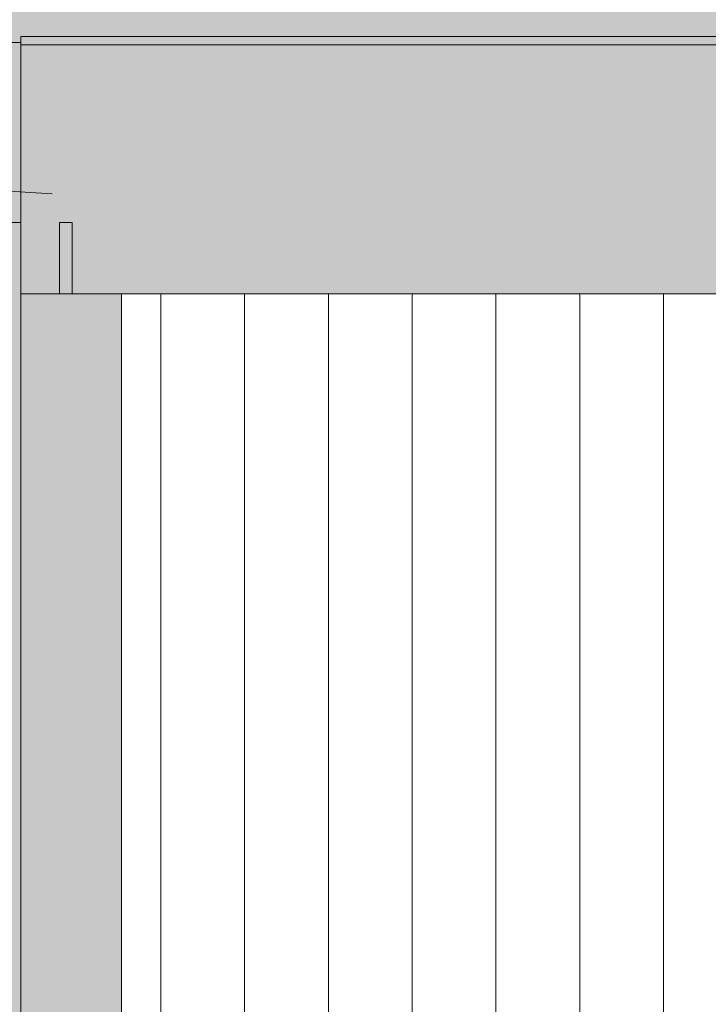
# Model space of a CAD drawing. Header units: millimetres. Extents: x 5980700 to 6194397, y -12939 to 2351883.
# Tile 97 of 124: x 6151543 to 6153187, y 1462 to 3814. Entities that reach past the tile are written whole.
import ezdxf

# ---------------------------------------------------------------- set-up
doc = ezdxf.new("R2010")
doc.units = ezdxf.units.MM
for name, color, linetype, lineweight in [('A-DETL-THIN', 151, 'Continuous', 9), ('A-FLOR', 192, 'Continuous', 18), ('A-FLOR-PATT', 8, 'Continuous', 18), ('A-ROOF', 132, 'Continuous', 9), ('A-ROOF-OTLN', 132, 'Continuous', 9), ('A-ROOF-PATT', 132, 'Continuous', 9)]:
    doc.layers.add(name, color=color, linetype=linetype, lineweight=lineweight)
pattern_1 = [(0, (0, 0), (812.8, 203.2), [33.528, -576.072, 33.528, -576.072, -3251.2]), (0, (0, 0), (812.8, 203.2), [-1219.2, 33.528, -1185.672, 33.528, -576.072, -1422.4]), (0, (0, 0), (812.8, 203.2), [-3048, 33.528, -372.872, 33.528, -982.472]), (120, (304.8, 101.6), (-582.3763620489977, 602.3054481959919), [33.52799999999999, -576.0719999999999, 33.52799999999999, -576.0719999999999, -3251.199999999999]), (120, (304.8, 101.6), (-582.3763620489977, 602.3054481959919), [-1219.2, 33.52799999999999, -1185.672, 33.52799999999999, -576.0719999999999, -1422.4]), (120, (304.8, 101.6), (-582.3763620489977, 602.3054481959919), [-3048, 33.52799999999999, -372.8719999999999, 33.52799999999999, -982.4719999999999]), (240, (406.4, 508), (-230.4236379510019, -805.5054481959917), [33.528, -576.072, 33.528, -576.072, -3251.2]), (240, (406.4, 508), (-230.4236379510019, -805.5054481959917), [-1219.2, 33.528, -1185.672, 33.528, -576.072, -1422.4]), (240, (406.4, 508), (-230.4236379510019, -805.5054481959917), [-3048, 33.528, -372.872, 33.528, -982.472])]

# ---------------------------------------------------------------- blocks, each defined once
blk = doc.blocks.new('Calha1 - Calha05-4216735-PLANTA DE CAIMENTO DE PISOS - COBERTURA')
at = {"layer": 'A-ROOF', "lineweight": 5}
h = blk.add_hatch(color=71, dxfattribs=at)
h.paths.add_polyline_path([(-15706.1148292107, -6928.341032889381), (-15706.1148292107, -6333.341032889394), (-15736.11482921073, -6333.341032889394), (-15736.11482921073, -6928.341032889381)])
h.paths.add_polyline_path([(-15736.11482921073, 3519.158967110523), (-15706.1148292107, 3519.158967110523), (-15706.1148292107, 3689.15896711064), (-15736.11482921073, 3689.15896711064)])
at = {"layer": 'A-ROOF', "color": 90, "lineweight": 5}
for p, q in [((-16336.11482921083, 3689.158967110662), (-15828.61482921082, 3689.158967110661)), ((-15736.11482921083, 3689.158967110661), (-15706.11482921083, 3689.158967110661)), ((-15736.11482921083, 3689.158967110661), (-15736.11482921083, 3519.158967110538)), ((-15706.11482921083, 3689.158967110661), (-15706.11482921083, 3519.158967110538))]:
    blk.add_line(p, q, dxfattribs=at)
blk = doc.blocks.new('BE-PMSa-MOD-ARQ-CONEXAODOFUTURO-EX-000-R_rvt-3-PLANTA DE CAIMENTO DE PISOS - COBERTURA')
at = {"layer": 'A-FLOR-PATT', "lineweight": 5}
h = blk.add_hatch(dxfattribs=at)
h.set_pattern_fill('FP_2', color=135, style=0, pattern_type=2)
h.set_pattern_definition(pattern_1)
h.paths.add_polyline_path([(-16310.38110883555, -7293.341005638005), (-15828.61484510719, -7293.341005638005), (-15828.61484510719, -3822.238729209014), (-16336.11484510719, -3822.238729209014), (-16336.11484510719, -7293.341005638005)])
h.paths.add_polyline_path([(19948.88515489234, -7293.341005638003), (19983.8851548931, -7293.341005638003), (19983.88515489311, 3759.158994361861), (19471.38515489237, 3759.158994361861), (19471.38515489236, 3149.158994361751), (19948.88515489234, 3149.158994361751), (19948.88515489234, -7165.459808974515)])
h.paths.add_polyline_path([(-16092.159078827, -7010.094961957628), (-16122.07273118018, -7002.037175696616), (-16102.65385934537, -6967.911829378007), (-16106.79077188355, -6965.513995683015), (-16126.45110687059, -6999.566694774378), (-16148.32819661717, -6977.631621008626), (-16114.31656375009, -6957.994995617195), (-16116.83204162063, -6953.642598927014), (-16150.884740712, -6973.302933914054), (-16157.31064007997, -6957.560825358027), (-16158.91202631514, -6943.368057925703), (-16119.59233792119, -6943.314490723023), (-16119.69655235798, -6938.341486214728), (-16158.91300789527, -6938.341032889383), (-16155.90582508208, -6919.887346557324), (-16150.89740315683, -6908.403027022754), (-16116.84358878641, -6928.064005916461), (-16115.09711472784, -6923.267624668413), (-16148.384740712, -6904.049004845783), (-16126.4511068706, -6882.115371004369), (-16106.79077188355, -6916.16807009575), (-16102.43610579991, -6913.656522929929), (-16122.09708469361, -6879.602708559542), (-16106.33267963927, -6873.180479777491), (-16092.159078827, -6871.587103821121), (-16092.08866546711, -6910.903367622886), (-16087.13228793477, -6910.830189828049), (-16087.13205379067, -6871.588085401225), (-16057.22188219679, -6879.658160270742), (-16076.64978924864, -6913.77678458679), (-16072.50511609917, -6916.183547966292), (-16052.84413720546, -6882.129733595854), (-16030.93341694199, -6904.049004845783), (-16064.98611603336, -6923.709339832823), (-16062.47456886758, -6928.064005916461), (-16028.42075449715, -6908.403027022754), (-16021.99855404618, -6924.167181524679), (-16020.40514975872, -6938.341032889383), (-16059.7258197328, -6938.341032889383), (-16059.62160529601, -6943.367743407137), (-16020.40613133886, -6943.368057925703), (-16023.42468336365, -6961.830657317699), (-16028.43341694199, -6973.302933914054), (-16062.48611603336, -6953.642598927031), (-16064.19862027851, -6958.458592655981), (-16030.94777953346, -6977.655974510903), (-16052.86854745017, -6999.510052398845), (-16072.50511609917, -6965.498517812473), (-16076.85751278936, -6968.013995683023), (-16057.19717780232, -7002.066694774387), (-16072.93929087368, -7008.492594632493), (-16087.13205379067, -7010.093980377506), (-16087.1679303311, -6970.774291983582), (-16092.1587388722, -6970.852443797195), (-16092.159078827, -7010.046654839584)])
h.paths.add_polyline_path([(-16089.659078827, -6950.841032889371), (-16084.659078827, -6949.50128692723), (-16080.99882478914, -6945.841032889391), (-16079.65907882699, -6940.841032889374), (-16080.99882478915, -6935.841032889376), (-16084.659078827, -6932.180778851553), (-16089.659078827, -6930.841032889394), (-16094.65907882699, -6932.180778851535), (-16098.31933286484, -6935.841032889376), (-16099.65729360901, -6940.85459296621), (-16098.31933286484, -6945.841032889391), (-16094.65907882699, -6949.50128692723), (-16092.159078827, -6950.511901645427)])
h.paths.add_polyline_path([(-16310.38110883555, -3596.685243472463), (-15828.61484510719, -3596.685243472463), (-15828.61484510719, 612.1304019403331), (-16336.11484510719, 612.130401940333), (-16336.11484510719, -3596.685243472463)])
h.paths.add_polyline_path([(-15828.61484510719, 642.1296130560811), (-15828.61484510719, 3759.158994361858), (-16341.11484510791, 3759.158994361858), (-16341.11484510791, 3329.158994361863), (-16336.11484510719, 3329.158994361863), (-16336.11484510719, 642.129613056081), (-15944.70395828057, 642.129613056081)])
h.paths.add_polyline_path([(-4243.035140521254, 1824.99702563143), (3431.38515489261, 1824.997025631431), (3431.385154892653, 3059.158994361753), (4031.385154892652, 3059.158994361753), (4031.385154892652, 3159.158994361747), (4481.289110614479, 3159.158994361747), (4481.289110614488, 3759.15899436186), (4101.385126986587, 3759.15899436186), (4101.385126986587, 4471.658994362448), (-5058.614845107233, 4471.658994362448), (-5058.614845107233, 3759.158994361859), (-5453.614845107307, 3759.158994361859), (-5453.614845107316, 3159.158994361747), (-4958.614845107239, 3159.158994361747), (-4958.614845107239, 3059.158994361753), (-4358.614845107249, 3059.158994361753), (-4358.614845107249, 1824.99702563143)])
h.paths.add_polyline_path([(19730.2121753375, 3492.703171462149), (19730.28258869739, 3436.596632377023), (19735.23896622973, 3436.669810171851), (19735.23920037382, 3492.703171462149)])
h.paths.add_polyline_path([(19730.2121753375, 3501.080341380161), (19730.2121753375, 3492.703171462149), (19735.23920037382, 3492.703171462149), (19735.23920037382, 3501.080341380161)])
h.paths.add_polyline_path([(19730.2121753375, 3304.31151965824), (19692.53716617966, 3312.699597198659), (19676.30473988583, 3321.441849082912), (19665.68035433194, 3329.505269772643), (19642.4089160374, 3358.867894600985), (19631.76938065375, 3388.860028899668), (19630.36472788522, 3409.158967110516), (19632.7999032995, 3427.289243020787), (19646.21119826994, 3461.013039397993), (19669.66035532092, 3487.181023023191), (19684.9791695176, 3497.134467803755), (19701.97829530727, 3503.739754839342), (19730.2121753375, 3509.006414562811), (19730.22133741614, 3501.080341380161), (19735.23920037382, 3501.080341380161), (19735.23920037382, 3509.005750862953), (19772.86414246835, 3500.628229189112), (19789.14193540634, 3491.861983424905), (19800.2375084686, 3483.224519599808), (19823.0279788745, 3454.426273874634), (19833.65497002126, 3424.457905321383), (19835.05895908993, 3404.131942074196), (19832.62372462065, 3386.026705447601), (19819.19963560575, 3352.28308457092), (19795.78487988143, 3326.151170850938), (19780.46892569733, 3316.196228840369), (19763.48570359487, 3309.585170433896), (19735.23920037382, 3305.50931548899), (19735.2033238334, 3376.725708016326), (19730.21251529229, 3376.647556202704), (19730.2121753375, 3306.038765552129)])
h.paths.add_polyline_path([(19684.97916951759, 3318.9289257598), (19682.78642079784, 3321.388904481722), (19681.53489342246, 3320.9014853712), (19684.94486857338, 3318.948151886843)])
h.paths.add_polyline_path([(19781.95256298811, 3321.372113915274), (19784.14103086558, 3322.635626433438), (19749.86613806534, 3382.001482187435), (19745.51374137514, 3379.486004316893), (19780.50324784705, 3320.535351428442), (19781.72083555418, 3321.238326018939)])
h.paths.add_polyline_path([(19780.46892569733, 3318.941849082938), (19782.66134166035, 3321.39282159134), (19781.72083555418, 3320.992533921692), (19780.50324784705, 3318.998070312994)])
h.paths.add_polyline_path([(19685.66025556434, 3320.108601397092), (19719.71739481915, 3379.588170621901), (19715.58048228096, 3381.986004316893), (19681.30672417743, 3322.622113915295), (19685.57471192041, 3320.157990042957)])
h.paths.add_polyline_path([(-16092.159078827, 3337.349396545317), (-16122.09990464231, 3345.414008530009), (-16102.65385934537, 3379.586420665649), (-16106.79077188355, 3381.984254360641), (-16126.47805264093, 3347.884883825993), (-16148.37526243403, 3369.839455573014), (-16114.31656375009, 3389.503254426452), (-16116.83204162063, 3393.855651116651), (-16150.93141215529, 3374.168370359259), (-16157.38048315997, 3390.078786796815), (-16158.96591934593, 3404.130192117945), (-16119.59233792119, 3404.183759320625), (-16119.69655235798, 3409.156763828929), (-16158.96689943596, 3409.157217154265), (-16155.90582508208, 3427.744870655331), (-16150.9440758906, 3439.122169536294), (-16116.84358878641, 3419.434244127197), (-16115.09711472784, 3424.230625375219), (-16148.43141215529, 3443.476190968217), (-16126.47805264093, 3465.429550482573), (-16106.79077188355, 3431.330179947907), (-16102.43610579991, 3433.841727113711), (-16122.124031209, 3467.942214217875), (-16106.19145169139, 3474.387538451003), (-16092.159078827, 3475.965037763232), (-16092.0886654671, 3436.594882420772), (-16087.13228793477, 3436.6680602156), (-16087.13205379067, 3475.964057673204), (-16057.19470623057, 3467.887159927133), (-16076.64978924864, 3433.721465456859), (-16072.50511609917, 3431.314702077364), (-16052.81719069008, 3465.415189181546), (-16030.88674549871, 3443.476190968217), (-16064.98611603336, 3423.788910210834), (-16062.47456886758, 3419.434244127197), (-16028.3740817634, 3439.122169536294), (-16021.92878890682, 3423.189867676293), (-16020.35125821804, 3409.157217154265), (-16059.7258197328, 3409.157217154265), (-16059.62160529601, 3404.130506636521), (-16020.35223830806, 3404.130192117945), (-16023.42468336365, 3385.53374813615), (-16028.3867454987, 3374.168370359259), (-16062.48611603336, 3393.855651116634), (-16064.19862027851, 3389.039657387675), (-16030.90110679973, 3369.815329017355), (-16052.84137345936, 3347.941130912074), (-16072.50511609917, 3381.999732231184), (-16076.85751278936, 3379.484254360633), (-16057.17023203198, 3345.384883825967), (-16073.08065299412, 3338.935812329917), (-16087.13205379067, 3337.350376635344), (-16087.16793033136, 3376.723958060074), (-16092.1587388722, 3376.645806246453), (-16092.159078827, 3337.397253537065)])
h.paths.add_polyline_path([(19817.91519165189, 3354.549025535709), (19820.39660923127, 3358.921086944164), (19759.88513813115, 3393.857401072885), (19758.17263388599, 3389.041407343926), (19813.21997159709, 3357.259812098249)])
h.paths.add_polyline_path([(19647.50915902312, 3354.549025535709), (19708.05469041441, 3389.505004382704), (19705.53921254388, 3393.857401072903), (19645.34077313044, 3358.285823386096), (19647.44974804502, 3354.648970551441)])
h.paths.add_polyline_path([(-16089.659078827, 3396.657217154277), (-16084.659078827, 3397.996963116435), (-16080.99882478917, 3401.657217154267), (-16079.65907882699, 3406.657217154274), (-16080.99882478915, 3411.657217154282), (-16084.659078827, 3415.317471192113), (-16089.659078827, 3416.657217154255), (-16095.00988798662, 3415.048285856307), (-16098.31933286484, 3411.657217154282), (-16099.65729360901, 3406.643657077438), (-16098.31933286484, 3401.657217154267), (-16094.65907882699, 3397.996963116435), (-16092.159078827, 3396.986348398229)])
h.paths.add_polyline_path([(19732.7121753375, 3396.658967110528), (19737.7121753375, 3397.998713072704), (19741.37242937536, 3401.658967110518), (19742.7121753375, 3406.658967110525), (19741.37242937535, 3411.658967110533), (19737.7121753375, 3415.319221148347), (19732.7121753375, 3416.658967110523), (19727.35908559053, 3415.048285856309), (19724.05192129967, 3411.658967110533), (19722.71396055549, 3406.645407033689), (19724.05192129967, 3401.658967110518), (19727.71217533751, 3397.998713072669), (19730.2121753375, 3396.98809835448)])
h.paths.add_polyline_path([(19646.66797098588, 3404.131942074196), (19702.77891624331, 3404.185509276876), (19702.67470180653, 3409.158513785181), (19646.66797098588, 3409.158967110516)])
h.paths.add_polyline_path([(19634.23140003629, 3406.658967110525), (19632.85783932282, 3408.298860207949), (19633.10860625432, 3404.576023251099)])
h.paths.add_polyline_path([(19645.02098500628, 3404.131942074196), (19646.66797098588, 3404.131942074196), (19646.66797098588, 3409.158967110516), (19634.23140003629, 3409.158967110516), (19634.23140003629, 3404.131942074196), (19638.28993835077, 3404.131942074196)])
h.paths.add_polyline_path([(19799.73653895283, 3404.131942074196), (19827.13354960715, 3404.131942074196), (19826.66149835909, 3409.158967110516), (19794.44768145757, 3409.158967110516), (19794.44603588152, 3404.131942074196)])
h.paths.add_polyline_path([(19831.19295063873, 3406.658967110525), (19832.56599751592, 3404.98683396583), (19832.31419873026, 3408.715771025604)])
h.paths.add_polyline_path([(19827.13354960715, 3404.131942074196), (19831.19295063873, 3404.131942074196), (19831.19295063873, 3409.158967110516), (19827.13354960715, 3409.149805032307), (19827.13441232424, 3404.134628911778)])
h.paths.add_polyline_path([(19772.88718347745, 3404.131942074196), (19794.44603588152, 3404.131942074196), (19794.44768145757, 3409.158967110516), (19762.6454344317, 3409.158967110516), (19762.74964886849, 3404.132256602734), (19772.18136540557, 3404.131942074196)])
h.paths.add_polyline_path([(19705.52766537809, 3419.435994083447), (19707.27413943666, 3424.23237533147), (19646.9546935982, 3457.836249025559), (19645.02098500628, 3454.36954228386), (19704.03371294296, 3420.298527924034)])
h.paths.add_polyline_path([(19759.89668529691, 3419.435994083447), (19820.09766484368, 3455.006680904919), (19817.92929336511, 3458.745844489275), (19757.38513813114, 3423.790660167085), (19758.73217051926, 3421.66596050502)])
h.paths.add_polyline_path([(19749.86613806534, 3431.316452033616), (19784.14103086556, 3490.682307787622), (19779.78749947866, 3493.195820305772), (19745.72146491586, 3433.72321541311), (19747.74265547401, 3432.665402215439)])
h.paths.add_polyline_path([(19715.58048228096, 3431.331929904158), (19719.9351483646, 3433.843477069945), (19684.94486857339, 3492.796303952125), (19681.30672417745, 3490.695820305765), (19714.80277276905, 3432.678962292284)])
h.paths.add_polyline_path([(19784.82211691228, 3491.861983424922), (19781.21961182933, 3493.146427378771), (19782.78860846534, 3491.921394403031)])
h.paths.add_polyline_path([(19680.62529795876, 3491.876085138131), (19683.72725133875, 3492.359879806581), (19683.33599333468, 3493.467986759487), (19680.72536641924, 3491.935532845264)])
h = blk.add_hatch(dxfattribs=at)
h.set_pattern_fill('FP_2', color=133, style=0, pattern_type=2)
h.set_pattern_definition(pattern_1)
h.paths.add_polyline_path([(-16336.11484510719, -8073.341005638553), (19288.88515489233, -8073.34100563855), (19288.88515489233, -7308.341005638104), (-15828.61484510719, -7308.341005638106), (-15828.61484510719, -7293.341005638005), (-16336.11484510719, -7293.341005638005), (-16336.11484510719, -7797.131934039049)])
h.paths.add_polyline_path([(19318.88515489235, -8073.34100563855), (19983.8851548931, -8073.34100563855), (19983.8851548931, -7293.341005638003), (19471.38515489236, -7293.341005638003), (19471.38515489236, -7308.341005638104), (19318.88515489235, -7308.341005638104), (19318.88515489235, -7927.110746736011)])
h.paths.add_polyline_path([(1820.846114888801, -7987.568050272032), (1802.526504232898, -7984.184919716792), (1790.02294813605, -7978.273714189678), (1777.513547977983, -7967.241960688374), (1769.488862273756, -7955.049965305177), (1765.183008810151, -7944.020644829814), (1763.734875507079, -7927.115120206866), (1765.68089379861, -7914.279384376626), (1772.640450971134, -7899.244883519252), (1783.672204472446, -7886.735483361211), (1795.186761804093, -7878.991401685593), (1807.145452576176, -7874.37177668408), (1823.799044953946, -7872.956810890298), (1839.514136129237, -7876.095497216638), (1851.669281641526, -7881.862386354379), (1864.178681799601, -7892.894139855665), (1871.626620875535, -7903.693745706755), (1876.509220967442, -7916.115455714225), (1877.957354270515, -7933.020980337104), (1876.011335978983, -7945.856716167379), (1869.051778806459, -7960.891217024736), (1858.020025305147, -7973.400617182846), (1846.5054679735, -7981.144698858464), (1833.787067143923, -7985.864341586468), (1822.322579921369, -7987.373669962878)])
h.paths.add_polyline_path([(2144.424170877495, -7987.568050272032), (2126.10456022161, -7984.184919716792), (2113.601004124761, -7978.273714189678), (2101.091603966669, -7967.241960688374), (2093.066918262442, -7955.049965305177), (2088.672813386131, -7943.35030879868), (2087.312931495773, -7927.115120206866), (2089.258949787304, -7914.27938437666), (2096.218506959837, -7899.244883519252), (2107.25026046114, -7886.735483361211), (2118.764817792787, -7878.991401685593), (2130.723508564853, -7874.371776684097), (2147.377100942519, -7872.956810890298), (2163.092192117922, -7876.095497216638), (2175.247337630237, -7881.862386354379), (2187.756737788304, -7892.894139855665), (2195.204676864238, -7903.693745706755), (2200.087276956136, -7916.115455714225), (2201.535410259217, -7933.020980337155), (2199.589391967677, -7945.856716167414), (2192.629834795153, -7960.891217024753), (2181.59808129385, -7973.400617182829), (2170.083523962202, -7981.144698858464), (2156.314994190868, -7986.002593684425), (2145.900635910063, -7987.373669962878)])
h.paths.add_polyline_path([(1817.585142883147, -7762.768207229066), (1806.478041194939, -7760.406161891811), (1799.086473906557, -7756.216965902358), (1793.292926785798, -7750.353004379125), (1789.803050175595, -7744.391751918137), (1788.016956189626, -7740.079739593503), (1787.238475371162, -7730.147344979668), (1789.335948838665, -7721.049866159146), (1793.525144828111, -7713.658298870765), (1799.2013500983, -7708.008822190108), (1803.694096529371, -7705.060921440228), (1812.626695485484, -7702.198520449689), (1819.086493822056, -7701.743385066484), (1829.306154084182, -7704.162063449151), (1836.08381185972, -7708.096969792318), (1841.733288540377, -7713.773175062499), (1845.367235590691, -7719.922183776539), (1847.153329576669, -7724.234196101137), (1848.19638226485, -7732.156967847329), (1845.834336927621, -7743.264069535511), (1841.645140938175, -7750.655636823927), (1835.968935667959, -7756.305113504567), (1831.476189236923, -7759.253014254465), (1825.507914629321, -7761.725154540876), (1819.086493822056, -7762.570550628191)])
h.paths.add_polyline_path([(2130.897566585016, -7722.172686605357), (2116.127330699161, -7719.207473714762), (2105.995329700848, -7713.828926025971), (2097.720550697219, -7706.03641573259), (2092.119482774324, -7697.134188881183), (2089.219881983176, -7689.950376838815), (2088.346745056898, -7674.804651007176), (2090.640014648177, -7664.560457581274), (2096.130087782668, -7654.159210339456), (2103.59222538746, -7646.137935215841), (2112.82482492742, -7640.283363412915), (2120.609459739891, -7637.30466280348), (2130.941511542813, -7635.95599330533), (2146.042730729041, -7639.070721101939), (2155.799803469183, -7644.293968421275), (2164.074582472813, -7652.086478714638), (2169.675650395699, -7660.988705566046), (2172.731024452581, -7669.355733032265), (2173.811149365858, -7680.562798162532), (2171.155118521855, -7693.562436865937), (2165.665045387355, -7703.963684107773), (2158.202907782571, -7711.98495923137), (2148.970308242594, -7717.839531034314), (2141.786496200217, -7720.739131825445), (2132.922319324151, -7721.906122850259)])
h.paths.add_polyline_path([(2130.941511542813, -7581.396087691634), (2119.834409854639, -7579.034042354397), (2112.442842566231, -7574.844846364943), (2106.649295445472, -7568.980884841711), (2103.493205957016, -7563.82546577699), (2100.836707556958, -7554.631607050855), (2100.549667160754, -7549.1183778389), (2102.946607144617, -7539.063837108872), (2106.881513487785, -7532.28617933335), (2112.557718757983, -7526.636702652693), (2117.050465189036, -7523.688801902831), (2126.353340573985, -7520.777653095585), (2130.941511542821, -7520.173608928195), (2142.662522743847, -7522.789943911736), (2149.440180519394, -7526.724850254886), (2155.233727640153, -7532.588811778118), (2158.38981712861, -7537.744230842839), (2160.509698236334, -7542.862076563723), (2161.552750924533, -7550.78484830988), (2159.190705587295, -7561.891949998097), (2155.00150959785, -7569.283517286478), (2149.32530432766, -7574.932993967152), (2142.448891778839, -7578.868241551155), (2134.65309338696, -7580.907448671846)])
h.paths.add_polyline_path([(-5157.228016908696, 3759.158994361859), (-5058.614845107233, 3759.158994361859), (-5058.614845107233, 4471.658994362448), (-16341.11484510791, 4471.658994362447), (-16341.11484510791, 3759.158994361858), (-15828.61484510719, 3759.158994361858), (-15828.61484510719, 3774.158994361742), (-5453.614845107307, 3774.158994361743), (-5453.614845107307, 3759.158994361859), (-5248.647304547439, 3759.158994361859)])
h.paths.add_polyline_path([(4101.385126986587, 3759.15899436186), (4481.289110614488, 3759.15899436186), (4481.289110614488, 3774.158994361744), (19471.38515489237, 3774.158994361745), (19471.38515489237, 3759.158994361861), (19983.88515489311, 3759.158994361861), (19983.88515489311, 4471.658994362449), (4101.385126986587, 4471.658994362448), (4101.385126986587, 4204.63844218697)])
at = {"layer": 'A-ROOF-OTLN', "lineweight": 5}
for points in [[(-10276.7081246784, 3754.15899436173), (-5453.614845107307, 3754.15899436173), (-5453.614845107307, 3774.158994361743), (-15828.61484510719, 3774.158994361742), (-15828.61484510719, 3754.15899436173), (-10459.54669995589, 3754.15899436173)], [(-15828.61484510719, 3159.158994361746), (-15736.11484510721, 3159.158994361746), (-15736.11484510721, 3329.158994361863), (-15706.11484510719, 3329.158994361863), (-15706.11484510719, 3159.158994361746), (-5453.614845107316, 3159.158994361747), (-5453.614845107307, 3754.15899436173), (-15828.61484510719, 3754.15899436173), (-15828.61484510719, 3257.130254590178)], [(-15588.61484510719, -1466.772346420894), (-15588.61484510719, 3159.158994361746), (-15828.61484510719, 3159.158994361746), (-15828.61484510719, -1466.772346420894), (-15761.86538300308, -1466.772346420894)]]:
    blk.add_hatch(color=9, dxfattribs=at).paths.add_polyline_path(points)
at = {"layer": 'A-ROOF-PATT', "lineweight": 5}
h = blk.add_hatch(dxfattribs=at)
h.set_pattern_fill('FP_274', color=71, style=0, pattern_type=2)
h.set_pattern_definition([(270, (480, 90.73899999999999), (200, 1.224646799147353e-14), [])])
h.paths.add_polyline_path([(-15588.61484510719, -1466.772346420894), (19231.38515489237, -1466.772346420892), (19231.38515489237, 3159.158994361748), (4271.38515489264, 3159.158994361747), (4271.38515489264, 986.1880999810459), (-5198.614845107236, 986.6856185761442), (-5198.614845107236, 3159.158994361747), (-15588.61484510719, 3159.158994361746), (-15588.61484510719, -848.7385583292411)])
at = {"layer": 'A-FLOR', "color": 250, "lineweight": 5}
blk.add_line((-16341.11484510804, 3759.158994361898), (-15828.61484510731, 3759.158994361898), dxfattribs=at)
at = {"layer": 'A-ROOF', "color": 90, "lineweight": 5}
blk.add_line((-5198.614845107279, 3159.158994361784), (-15588.61484510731, 3159.158994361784), dxfattribs=at)
at = {"layer": 'A-ROOF-OTLN', "color": 90, "lineweight": 5}
for p, q in [((-15828.61484510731, 3754.158994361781), (-15828.61484510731, 3774.158994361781)), ((-15828.61484510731, 3774.158994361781), (-5453.614845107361, 3774.158994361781)), ((-15828.61484510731, 3159.158994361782), (-15828.61484510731, 3754.158994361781)), ((-15828.61484510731, 3754.158994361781), (-5453.614845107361, 3754.158994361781)), ((-15828.61484510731, 3159.158994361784), (-15588.61484510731, 3159.158994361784)), ((-15828.61484510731, 3159.158994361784), (-15828.61484510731, -1466.772346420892)), ((-15588.61484510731, -1466.772346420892), (-15588.61484510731, 3159.158994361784))]:
    blk.add_line(p, q, dxfattribs=at)
at = {"layer": 'A-ROOF', "color": 90, "lineweight": 5}
blk.add_blockref('Calha1 - Calha05-4216735-PLANTA DE CAIMENTO DE PISOS - COBERTURA', (-1.589655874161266e-05, -359.9999727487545), dxfattribs=at)

msp = doc.modelspace()

# ---------------------------------------------------------------- linework, layer by layer
at = {"layer": 'A-DETL-THIN'}
msp.add_line((6151620.893810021, 3398.176071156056), (6151421.226284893, 3409.703404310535), dxfattribs=at)

# ---------------------------------------------------------------- block references
at = {"color": 50, "lineweight": 5}
msp.add_blockref('BE-PMSa-MOD-ARQ-CONEXAODOFUTURO-EX-000-R_rvt-3-PLANTA DE CAIMENTO DE PISOS - COBERTURA', (6167374.665174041, 0), dxfattribs=at)

doc.saveas('drawing.dxf')
